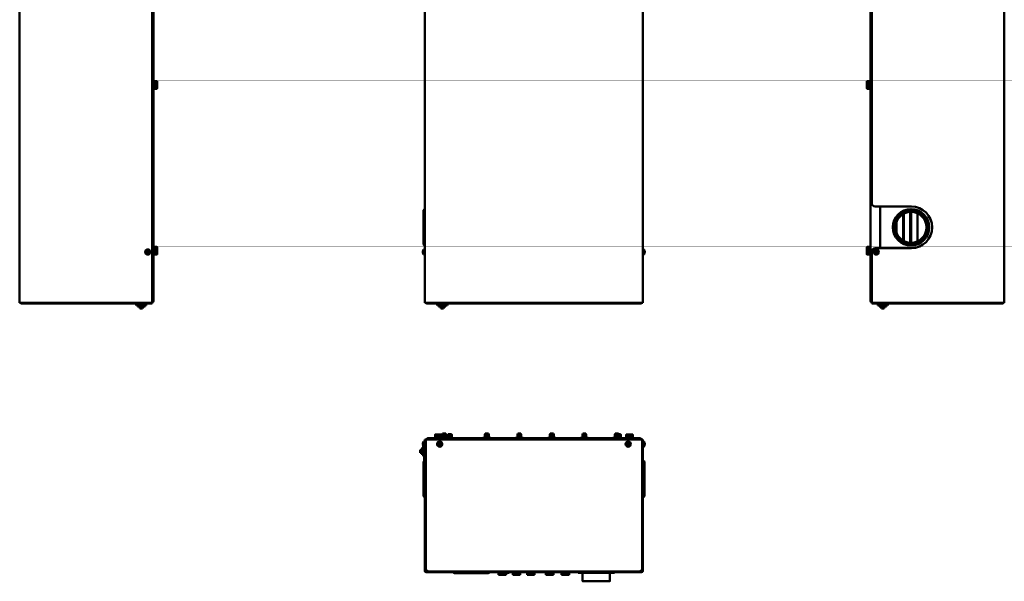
# Model space of a CAD drawing. Header units: millimetres. Extents: x 696 to 2238, y 227 to 1954.
# Tile 1 of 8: x 710 to 2224, y 227 to 1091. Entities that reach past the tile are written whole.
import ezdxf

# ---------------------------------------------------------------- set-up
doc = ezdxf.new("R2010")
doc.units = ezdxf.units.MM
doc.header["$LTSCALE"] = 7.142857
doc.layers.add('Видимый контур (ГОСТ)', color=7, linetype='Continuous', lineweight=50)

msp = doc.modelspace()

# ---------------------------------------------------------------- linework, layer by layer
at = {"layer": 'Видимый контур (ГОСТ)'}
for p, q in [((709.6, 655.3), (709.6, 1473.3)), ((915.6, 1470.3), (915.6, 658.3)), ((1333, 655.3), (1333, 1473.3)), ((1668, 1473.3), (1668, 655.3)), ((2224.2, 1473.3), (2224.2, 655.3)), ((2018.2, 658.3), (2018.2, 1335.3)), ((2020.2, 808.8), (2020.2, 1280.9)), ((913.6, 1187.8), (913.6, 655.3)), ((915.6, 996.3), (917.2, 996.3)), ((917.2, 996.3), (917.2, 984.3)), ((917.7, 994.7), (917.2, 994.7)), ((917.7, 986), (917.2, 986)), ((917.7, 996.1), (920.8, 996.1)), ((917.7, 993.1), (917.7, 996.1)), ((917.7, 993.1), (920.8, 993.1)), ((917.7, 987.3), (917.7, 993.1)), ((917.7, 987.3), (920.8, 987.3)), ((917.7, 984.5), (917.7, 987.3)), ((917.7, 984.5), (920.8, 984.5)), ((921.2, 995.3), (920.8, 996)), ((921.2, 985.3), (920.8, 984.6)), ((921.2, 994.6), (921.2, 995.3)), ((921.2, 990.2), (921.2, 994.6)), ((921.2, 985.9), (921.2, 990.2)), ((921.2, 985.3), (921.2, 985.9)), ((2012.6, 995.3), (2013, 996)), ((2012.6, 995.3), (2012.6, 994.7)), ((2012.6, 994.7), (2012.6, 990.4)), ((2012.6, 990.4), (2012.6, 986.1)), ((2012.6, 986.1), (2012.6, 985.3)), ((2012.6, 985.3), (2013, 984.6)), ((2016.1, 996.1), (2013.1, 996.1)), ((2016.1, 993.3), (2013.1, 993.3)), ((2016.1, 987.6), (2013.1, 987.6)), ((2016.1, 984.5), (2013.1, 984.5)), ((2016.1, 996.1), (2016.1, 993.3)), ((2016.1, 994.7), (2016.6, 994.7)), ((2016.1, 993.3), (2016.1, 987.6)), ((2016.1, 987.6), (2016.1, 984.5)), ((2016.1, 986), (2016.6, 986)), ((2016.6, 984.3), (2016.6, 996.3)), ((2018.2, 996.3), (2016.6, 996.3)), ((915.6, 984.3), (917.2, 984.3)), ((2018.2, 984.3), (2016.6, 984.3)), ((2025.7, 803.3), (2081.2, 803.3)), ((2033.2, 803.3), (2033.2, 739.3)), ((1330.7, 797.8), (1332.2, 799.3)), ((1330.7, 744.8), (1330.7, 797.8)), ((1332.2, 799.3), (1332.2, 743.3)), ((1332.2, 799.3), (1333, 799.3)), ((2068.4, 791.8), (2068.4, 750.9)), ((2069.3, 792.3), (2069.3, 750.3)), ((2069.6, 792.5), (2069.6, 750.1)), ((2079.6, 795.2), (2079.6, 747.4)), ((2080.6, 795.2), (2080.6, 747.4)), ((2080.7, 795.2), (2080.7, 747.4)), ((2090.7, 793), (2090.7, 749.6)), ((2058.2, 779.3), (2058.2, 763.3)), ((2058.4, 779.8), (2058.4, 762.9)), ((1330.7, 744.8), (1332.2, 743.3)), ((1332.2, 743.3), (1333, 743.3)), ((904.5, 733.8), (905.4, 733.9)), ((905.6, 733.6), (904.7, 733.5)), ((905.6, 732.5), (904.7, 732.4)), ((904.8, 732.7), (905.7, 732.8)), ((905.4, 733.9), (905.8, 734.4)), ((906.1, 734.3), (905.6, 733.6)), ((905.6, 733.6), (905.6, 733.6)), ((906.1, 732.1), (905.6, 732.5)), ((905.8, 734.4), (905.7, 735.3)), ((905.7, 733.7), (905.8, 732.7)), ((905.7, 732.8), (905.7, 732.8)), ((905.7, 732.8), (906.4, 732.2)), ((906, 735.2), (906.1, 734.3)), ((907, 734.3), (906, 734.2)), ((906.1, 734.3), (906.1, 734.3)), ((906.2, 731.2), (906.1, 732.1)), ((906.3, 732.3), (907.3, 732.5)), ((906.4, 732.2), (906.5, 731.3)), ((906.4, 732.2), (906.4, 732.2)), ((906.9, 734.4), (906.8, 735.3)), ((907.6, 733.8), (906.9, 734.4)), ((906.9, 734.4), (906.9, 734.4)), ((907.1, 735.5), (907.2, 734.6)), ((907.3, 731.4), (907.1, 732.3)), ((907.2, 732.3), (907.1, 732.3)), ((907.2, 734.6), (907.7, 734.1)), ((907.2, 732.3), (907.7, 733.1)), ((907.6, 732.9), (907.5, 733.9)), ((907.9, 732.8), (907.5, 732.2)), ((907.5, 732.2), (907.6, 731.3)), ((908.5, 733.9), (907.6, 733.8)), ((907.6, 733.8), (907.6, 733.8)), ((907.7, 734.1), (908.6, 734.3)), ((907.7, 733.1), (908.6, 733.2)), ((907.7, 733.1), (907.7, 733.1)), ((908.8, 732.9), (907.9, 732.8)), ((915.6, 741.3), (917.2, 741.3)), ((915.6, 729.3), (917.2, 729.3)), ((917.2, 741.3), (917.2, 729.3)), ((917.7, 739.7), (917.2, 739.7)), ((917.7, 731), (917.2, 731)), ((917.7, 741.1), (920.8, 741.1)), ((917.7, 738.1), (917.7, 741.1)), ((917.7, 738.1), (920.8, 738.1)), ((917.7, 732.3), (917.7, 738.1)), ((917.7, 732.3), (920.8, 732.3)), ((917.7, 729.5), (917.7, 732.3)), ((917.7, 729.5), (920.8, 729.5)), ((921.2, 740.3), (920.8, 741)), ((921.2, 730.3), (920.8, 729.6)), ((921.2, 739.6), (921.2, 740.3)), ((921.2, 735.2), (921.2, 739.6)), ((921.2, 730.9), (921.2, 735.2)), ((921.2, 730.3), (921.2, 730.9)), ((1331, 737.1), (1333, 737.3)), ((1331, 729.5), (1331, 737.1)), ((1331, 729.5), (1333, 729.3)), ((1670, 737.1), (1668, 737.3)), ((1670, 729.5), (1668, 729.3)), ((1670, 737.1), (1670, 729.5)), ((2012.6, 740.3), (2013, 741)), ((2012.6, 740.3), (2012.6, 739.7)), ((2012.6, 739.7), (2012.6, 735.4)), ((2012.6, 735.4), (2012.6, 731.1)), ((2012.6, 731.1), (2012.6, 730.3)), ((2012.6, 730.3), (2013, 729.6)), ((2016.1, 741.1), (2013.1, 741.1)), ((2016.1, 738.3), (2013.1, 738.3)), ((2016.1, 732.6), (2013.1, 732.6)), ((2016.1, 729.5), (2013.1, 729.5)), ((2016.1, 741.1), (2016.1, 738.3)), ((2016.1, 739.7), (2016.6, 739.7)), ((2016.1, 738.3), (2016.1, 732.6)), ((2016.1, 732.6), (2016.1, 729.5)), ((2016.1, 731), (2016.6, 731)), ((2016.6, 729.3), (2016.6, 741.3)), ((2018.2, 741.3), (2016.6, 741.3)), ((2018.2, 729.3), (2016.6, 729.3)), ((2020.2, 655.3), (2020.2, 733.8)), ((2025.1, 733.8), (2026, 733.9)), ((2026.1, 733.6), (2025.2, 733.5)), ((2026.1, 732.5), (2025.2, 732.4)), ((2025.3, 732.7), (2026.2, 732.8)), ((2081.2, 739.3), (2025.7, 739.3)), ((2026, 733.9), (2026.4, 734.4)), ((2026.7, 734.3), (2026.1, 733.6)), ((2026.1, 733.6), (2026.1, 733.6)), ((2026.7, 732.1), (2026.1, 732.5)), ((2026.2, 733.7), (2026.4, 732.7)), ((2026.2, 732.8), (2026.2, 732.8)), ((2026.2, 732.8), (2027, 732.2)), ((2026.4, 734.4), (2026.3, 735.3)), ((2026.6, 735.2), (2026.7, 734.3)), ((2027.6, 734.3), (2026.6, 734.2)), ((2026.7, 734.3), (2026.7, 734.3)), ((2026.8, 731.2), (2026.7, 732.1)), ((2026.8, 732.3), (2027.8, 732.5)), ((2027, 732.2), (2027.1, 731.3)), ((2027, 732.2), (2027, 732.2)), ((2027.5, 734.4), (2027.4, 735.3)), ((2028.2, 733.8), (2027.5, 734.4)), ((2027.5, 734.4), (2027.5, 734.4)), ((2027.6, 735.5), (2027.8, 734.6)), ((2027.7, 732.3), (2028.3, 733.1)), ((2027.8, 731.4), (2027.7, 732.3)), ((2027.7, 732.3), (2027.7, 732.3)), ((2027.8, 734.6), (2028.3, 734.1)), ((2028.4, 732.8), (2028, 732.2)), ((2028, 732.2), (2028.1, 731.3)), ((2028.2, 732.9), (2028.1, 733.9)), ((2029.1, 733.9), (2028.2, 733.8)), ((2028.2, 733.8), (2028.2, 733.8)), ((2028.3, 734.1), (2029.2, 734.3)), ((2028.3, 733.1), (2029.2, 733.2)), ((2028.3, 733.1), (2028.3, 733.1)), ((2029.4, 732.9), (2028.4, 732.8)), ((709.6, 655.3), (711.6, 655.3)), ((913.6, 655.3), (711.6, 655.3)), ((712.6, 655.3), (712.6, 654.3)), ((913.6, 654.3), (712.6, 654.3)), ((887.4, 654.3), (887.4, 652.7)), ((887.4, 652.7), (905.9, 652.7)), ((889.3, 652.7), (889.3, 651.1)), ((904, 652.7), (904, 651.1)), ((905.9, 654.3), (905.9, 652.7)), ((913.6, 658.3), (915.6, 658.3)), ((913.6, 654.3), (913.6, 655.3)), ((1333, 655.3), (1335, 655.3)), ((1666, 655.3), (1335, 655.3)), ((1336, 655.3), (1336, 654.3)), ((1665, 654.3), (1336, 654.3)), ((1350.4, 654.3), (1350.4, 652.7)), ((1350.4, 652.7), (1369, 652.7)), ((1352.3, 652.7), (1352.3, 651.1)), ((1367.1, 652.7), (1367.1, 651.1)), ((1369, 654.3), (1369, 652.7)), ((1665, 654.3), (1665, 655.3)), ((1666, 655.3), (1668, 655.3)), ((2018.2, 658.3), (2020.2, 658.3)), ((2222.2, 655.3), (2020.2, 655.3)), ((2020.2, 655.3), (2020.2, 654.3)), ((2221.2, 654.3), (2020.2, 654.3)), ((2027.9, 654.3), (2027.9, 652.7)), ((2027.9, 652.7), (2046.5, 652.7)), ((2029.8, 652.7), (2029.8, 651.1)), ((2044.6, 652.7), (2044.6, 651.1)), ((2046.5, 654.3), (2046.5, 652.7)), ((2221.2, 654.3), (2221.2, 655.3)), ((2222.2, 655.3), (2224.2, 655.3)), ((889.3, 651.1), (904, 651.1)), ((890.9, 651.1), (890.9, 649.5)), ((890.9, 649.5), (902.4, 649.5)), ((892.7, 649.5), (892.7, 647.9)), ((892.7, 647.9), (900.6, 647.9)), ((894.5, 647.9), (894.5, 646.3)), ((894.5, 646.3), (898.8, 646.3)), ((898.8, 647.9), (898.8, 646.3)), ((900.6, 649.5), (900.6, 647.9)), ((902.4, 651.1), (902.4, 649.5)), ((1352.3, 651.1), (1367.1, 651.1)), ((1354, 651.1), (1354, 649.5)), ((1354, 649.5), (1365.4, 649.5)), ((1355.8, 649.5), (1355.8, 647.9)), ((1355.8, 647.9), (1363.6, 647.9)), ((1357.5, 647.9), (1357.5, 646.3)), ((1357.5, 646.3), (1361.8, 646.3)), ((1361.8, 647.9), (1361.8, 646.3)), ((1363.6, 649.5), (1363.6, 647.9)), ((1365.4, 651.1), (1365.4, 649.5)), ((2029.8, 651.1), (2044.6, 651.1)), ((2031.5, 651.1), (2031.5, 649.5)), ((2031.5, 649.5), (2042.9, 649.5)), ((2033.3, 649.5), (2033.3, 647.9)), ((2033.3, 647.9), (2041.1, 647.9)), ((2035.1, 647.9), (2035.1, 646.3)), ((2035.1, 646.3), (2039.4, 646.3)), ((2039.4, 647.9), (2039.4, 646.3)), ((2041.1, 649.5), (2041.1, 647.9)), ((2042.9, 651.1), (2042.9, 649.5)), ((1360.2, 454.4), (1359.7, 452.4)), ((1360.2, 454.4), (1365.1, 454.4)), ((1365.1, 454.4), (1365.6, 452.4)), ((1425.7, 454.4), (1425.2, 452.4)), ((1425.7, 454.4), (1430.6, 454.4)), ((1430.6, 454.4), (1431.1, 452.4)), ((1475.7, 454.4), (1475.2, 452.4)), ((1475.7, 454.4), (1480.6, 454.4)), ((1480.6, 454.4), (1481.1, 452.4)), ((1525.7, 454.4), (1525.2, 452.4)), ((1525.7, 454.4), (1530.6, 454.4)), ((1530.6, 454.4), (1531.1, 452.4)), ((1575.7, 454.4), (1575.2, 452.4)), ((1575.7, 454.4), (1580.6, 454.4)), ((1580.6, 454.4), (1581.1, 452.4)), ((1625.7, 454.4), (1625.2, 452.4)), ((1625.7, 454.4), (1630.6, 454.4)), ((1630.6, 454.4), (1630.9, 453.4)), ((1331, 441.7), (1333, 441.9)), ((1331, 434.3), (1331, 441.7)), ((1334, 444.9), (1333, 444.9)), ((1333, 444.9), (1333, 242.9)), ((1334, 444.9), (1334, 242.9)), ((1334.2, 444.9), (1334, 444.9)), ((1334.2, 440.9), (1334, 440.9)), ((1334.2, 243.9), (1334.2, 444.9)), ((1336.2, 444.9), (1334.2, 444.9)), ((1665.2, 444.9), (1336.2, 444.9)), ((1337.7, 446.9), (1337.7, 444.9)), ((1337.7, 446.9), (1663.7, 446.9)), ((1347.7, 448.5), (1358.2, 448.5)), ((1347.7, 446.9), (1347.7, 448.5)), ((1348.6, 449), (1348.6, 452.1)), ((1348.8, 449), (1348.6, 449)), ((1351.3, 452.5), (1348.7, 452.5)), ((1348.7, 452.5), (1348.7, 452.5)), ((1348.7, 452.5), (1348.7, 452.5)), ((1348.8, 449), (1348.8, 452.1)), ((1353.8, 449), (1348.8, 449)), ((1349.3, 449), (1349.3, 448.5)), ((1356.3, 452.5), (1351.3, 452.5)), ((1353.8, 449), (1353.8, 452.1)), ((1358.8, 449), (1353.8, 449)), ((1354.9, 439), (1354.8, 439.9)), ((1355.1, 439.8), (1355.2, 438.9)), ((1355.9, 439), (1355.8, 439.9)), ((1356.1, 440), (1356.2, 439.1)), ((1358.7, 452.5), (1356.3, 452.5)), ((1358, 449), (1358, 448.5)), ((1367.2, 448.9), (1358.2, 448.9)), ((1358.2, 448.9), (1358.2, 446.9)), ((1358.7, 452.5), (1358.7, 452.5)), ((1358.8, 449), (1358.8, 452.1)), ((1365.6, 452.4), (1359.7, 452.4)), ((1359.7, 452.4), (1359.7, 448.9)), ((1365.6, 452.4), (1365.6, 448.9)), ((1367.2, 448.9), (1367.2, 446.9)), ((1368.7, 453.4), (1368.2, 452.4)), ((1374.2, 452.4), (1368.2, 452.4)), ((1368.2, 452.4), (1368.2, 449.4)), ((1368.2, 449.4), (1369.7, 449.4)), ((1368.2, 449.4), (1368.2, 446.9)), ((1368.7, 453.4), (1373.7, 453.4)), ((1369.7, 449.4), (1371.2, 449.4)), ((1371.2, 449.4), (1372.7, 449.4)), ((1371.2, 449.4), (1371.2, 446.9)), ((1372.7, 449.4), (1374.2, 449.4)), ((1373.7, 453.4), (1374.2, 452.4)), ((1374.2, 452.4), (1374.2, 449.4)), ((1374.2, 449.4), (1374.2, 446.9)), ((1432.7, 448.9), (1423.7, 448.9)), ((1423.7, 448.9), (1423.7, 446.9)), ((1431.1, 452.4), (1425.2, 452.4)), ((1425.2, 452.4), (1425.2, 448.9)), ((1431.1, 452.4), (1431.1, 448.9)), ((1432.7, 448.9), (1432.7, 446.9)), ((1482.7, 448.9), (1473.7, 448.9)), ((1473.7, 448.9), (1473.7, 446.9)), ((1481.1, 452.4), (1475.2, 452.4)), ((1475.2, 452.4), (1475.2, 448.9)), ((1481.1, 452.4), (1481.1, 448.9)), ((1482.7, 448.9), (1482.7, 446.9)), ((1532.7, 448.9), (1523.7, 448.9)), ((1523.7, 448.9), (1523.7, 446.9)), ((1531.1, 452.4), (1525.2, 452.4)), ((1525.2, 452.4), (1525.2, 448.9)), ((1531.1, 452.4), (1531.1, 448.9)), ((1532.7, 448.9), (1532.7, 446.9)), ((1582.7, 448.9), (1573.7, 448.9)), ((1573.7, 448.9), (1573.7, 446.9)), ((1581.1, 452.4), (1575.2, 452.4)), ((1575.2, 452.4), (1575.2, 448.9)), ((1581.1, 452.4), (1581.1, 448.9)), ((1582.7, 448.9), (1582.7, 446.9)), ((1628.2, 448.9), (1623.7, 448.9)), ((1623.7, 448.9), (1623.7, 446.9)), ((1628.2, 452.4), (1625.2, 452.4)), ((1625.2, 452.4), (1625.2, 448.9)), ((1628.7, 453.4), (1628.2, 452.4)), ((1634.2, 452.4), (1628.2, 452.4)), ((1628.2, 452.4), (1628.2, 449.4)), ((1628.2, 449.4), (1629.7, 449.4)), ((1628.2, 449.4), (1628.2, 446.9)), ((1628.7, 453.4), (1633.7, 453.4)), ((1629.7, 449.4), (1631.2, 449.4)), ((1631.2, 449.4), (1632.7, 449.4)), ((1631.2, 449.4), (1631.2, 446.9)), ((1632.7, 449.4), (1634.2, 449.4)), ((1633.7, 453.4), (1634.2, 452.4)), ((1634.2, 452.4), (1634.2, 449.4)), ((1634.2, 449.4), (1634.2, 446.9)), ((1641.7, 448.5), (1653.7, 448.5)), ((1641.7, 446.9), (1641.7, 448.5)), ((1642.6, 449), (1642.6, 452.1)), ((1642.8, 449), (1642.6, 449)), ((1645.3, 452.5), (1642.7, 452.5)), ((1642.7, 452.5), (1642.7, 452.5)), ((1642.7, 452.5), (1642.7, 452.5)), ((1642.8, 449), (1642.8, 452.1)), ((1647.8, 449), (1642.8, 449)), ((1643.3, 449), (1643.3, 448.5)), ((1644.9, 439), (1644.8, 439.9)), ((1645.1, 439.8), (1645.2, 438.9)), ((1650.3, 452.5), (1645.3, 452.5)), ((1645.9, 439), (1645.8, 439.9)), ((1646.1, 440), (1646.2, 439.1)), ((1647.8, 449), (1647.8, 452.1)), ((1652.8, 449), (1647.8, 449)), ((1652.7, 452.5), (1650.3, 452.5)), ((1652, 449), (1652, 448.5)), ((1652.7, 452.5), (1652.7, 452.5)), ((1652.8, 449), (1652.8, 452.1)), ((1653.7, 446.9), (1653.7, 448.5)), ((1663.7, 444.9), (1663.7, 446.9)), ((1667, 444.9), (1665.2, 444.9)), ((1667, 444.9), (1668, 444.9)), ((1667, 444.9), (1667, 242.9)), ((1668, 242.9), (1668, 444.9)), ((1670, 441.7), (1668, 441.9)), ((1670, 441.7), (1670, 434.1)), ((1325.7, 429.1), (1325.7, 424.7)), ((1327.3, 429.1), (1325.7, 429.1)), ((1327.3, 424.7), (1325.7, 424.7)), ((1327.3, 430.8), (1327.3, 423)), ((1328.9, 430.8), (1327.3, 430.8)), ((1328.9, 432.6), (1328.9, 421.2)), ((1330.5, 432.6), (1328.9, 432.6)), ((1330.5, 434.3), (1330.5, 419.5)), ((1332.1, 434.3), (1330.5, 434.3)), ((1331.7, 431.4), (1331.7, 357.4)), ((1332.1, 436.2), (1332.1, 432.2)), ((1333, 436.2), (1332.1, 436.2)), ((1333, 432.4), (1332.7, 432.4)), ((1334.2, 432.4), (1334, 432.4)), ((1353.5, 438.3), (1354.4, 438.4)), ((1354.6, 438.2), (1353.7, 438)), ((1354.6, 437.1), (1353.7, 437)), ((1353.8, 437.3), (1354.7, 437.4)), ((1354.4, 438.4), (1354.9, 439)), ((1355.2, 438.9), (1354.6, 438.2)), ((1354.6, 438.2), (1354.6, 438.2)), ((1355.1, 436.7), (1354.6, 437.1)), ((1354.7, 438.3), (1354.8, 437.3)), ((1354.7, 437.4), (1354.7, 437.4)), ((1354.7, 437.4), (1355.4, 436.8)), ((1356.1, 438.9), (1355.1, 438.8)), ((1355.2, 435.8), (1355.1, 436.7)), ((1355.2, 438.9), (1355.2, 438.9)), ((1355.3, 436.9), (1356.3, 437)), ((1355.4, 436.8), (1355.5, 435.9)), ((1355.4, 436.8), (1355.4, 436.8)), ((1356.7, 438.4), (1355.9, 439)), ((1355.9, 439), (1355.9, 439)), ((1356.2, 439.1), (1356.8, 438.7)), ((1356.2, 436.9), (1356.8, 437.6)), ((1356.3, 436), (1356.2, 436.9)), ((1356.2, 436.9), (1356.2, 436.9)), ((1356.7, 437.5), (1356.5, 438.5)), ((1356.9, 437.4), (1356.5, 436.8)), ((1356.5, 436.8), (1356.6, 435.9)), ((1357.6, 438.5), (1356.7, 438.4)), ((1356.7, 438.4), (1356.7, 438.4)), ((1356.8, 438.7), (1357.7, 438.8)), ((1356.8, 437.6), (1357.7, 437.7)), ((1356.8, 437.6), (1356.8, 437.6)), ((1357.8, 437.5), (1356.9, 437.4)), ((1643.5, 438.3), (1644.4, 438.4)), ((1644.6, 438.2), (1643.7, 438)), ((1644.6, 437.1), (1643.7, 437)), ((1643.8, 437.3), (1644.7, 437.4)), ((1644.4, 438.4), (1644.9, 439)), ((1645.2, 438.9), (1644.6, 438.2)), ((1644.6, 438.2), (1644.6, 438.2)), ((1645.1, 436.7), (1644.6, 437.1)), ((1644.7, 438.3), (1644.8, 437.3)), ((1644.7, 437.4), (1644.7, 437.4)), ((1644.7, 437.4), (1645.4, 436.8)), ((1646.1, 438.9), (1645.1, 438.8)), ((1645.2, 435.8), (1645.1, 436.7)), ((1645.2, 438.9), (1645.2, 438.9)), ((1645.3, 436.9), (1646.3, 437)), ((1645.4, 436.8), (1645.5, 435.9)), ((1645.4, 436.8), (1645.4, 436.8)), ((1646.7, 438.4), (1645.9, 439)), ((1645.9, 439), (1645.9, 439)), ((1646.2, 439.1), (1646.8, 438.7)), ((1646.2, 436.9), (1646.8, 437.6)), ((1646.3, 436), (1646.2, 436.9)), ((1646.2, 436.9), (1646.2, 436.9)), ((1646.7, 437.5), (1646.5, 438.5)), ((1646.9, 437.4), (1646.5, 436.8)), ((1646.5, 436.8), (1646.6, 435.9)), ((1647.6, 438.5), (1646.7, 438.4)), ((1646.7, 438.4), (1646.7, 438.4)), ((1646.8, 438.7), (1647.7, 438.8)), ((1646.8, 437.6), (1647.7, 437.7)), ((1646.8, 437.6), (1646.8, 437.6)), ((1647.8, 437.5), (1646.9, 437.4)), ((1670, 434.1), (1668, 433.9)), ((1328.9, 423), (1327.3, 423)), ((1330.5, 421.2), (1328.9, 421.2)), ((1331.7, 419.5), (1330.5, 419.5)), ((1330.7, 410.9), (1331.7, 411.9)), ((1330.7, 357.9), (1330.7, 410.9)), ((1669.2, 412.4), (1668, 412.4)), ((1669.2, 356.4), (1669.2, 412.4)), ((1670.7, 410.9), (1669.2, 412.4)), ((1670.7, 410.9), (1670.7, 357.9)), ((1330.7, 357.9), (1332.2, 356.4)), ((1331.7, 357.4), (1333, 356)), ((1332.2, 356.9), (1332.2, 356.4)), ((1332.2, 356.4), (1332.6, 356.4)), ((1334, 354.9), (1334.2, 354.6)), ((1669.2, 356.4), (1668, 356.4)), ((1670.7, 357.9), (1669.2, 356.4)), ((1332.7, 291.3), (1333, 291.4)), ((1332.7, 286.4), (1332.7, 291.3)), ((1334, 291.7), (1334.2, 291.7)), ((1332.7, 286.4), (1333, 286.4)), ((1334, 286.1), (1334.2, 286.1)), ((1334.2, 243.6), (1334, 243.6)), ((1334.2, 243.9), (1336.2, 243.9)), ((1334.2, 243.9), (1334.2, 243.6)), ((1335.2, 243.6), (1334.2, 243.6)), ((1335.2, 243.9), (1335.2, 243.6)), ((1335.7, 242.9), (1335.9, 242.9)), ((1335.7, 242.9), (1335.7, 241.9)), ((1336.2, 242.9), (1335.9, 242.9)), ((1335.9, 242.9), (1335.9, 241.9)), ((1336, 243.9), (1336, 242.9)), ((1336.2, 243.9), (1336.2, 241.9)), ((1665.2, 241.9), (1665.2, 243.9)), ((1665.2, 243.9), (1667, 243.9)), ((1665.2, 242.9), (1665.5, 242.9)), ((1665.5, 242.9), (1665.5, 241.9)), ((1666, 243.6), (1666, 243.9)), ((1666, 243.6), (1666.2, 243.6)), ((1666.2, 243.9), (1666.2, 243.6)), ((1666.2, 243.6), (1667, 243.6)), ((1666, 241.9), (1335, 241.9)), ((1335, 240.9), (1666, 240.9)), ((1430.5, 239.4), (1378.5, 239.4)), ((1445, 240.9), (1445, 240.4)), ((1445, 240.4), (1459, 240.4)), ((1446.2, 240.4), (1446.2, 236.9)), ((1446.2, 236.9), (1457.7, 236.9)), ((1457.7, 240.4), (1457.7, 236.9)), ((1457.7, 239.8), (1462.5, 239.8)), ((1459, 240.9), (1459, 240.4)), ((1462.5, 240.9), (1462.5, 239.8)), ((1467, 240.9), (1467, 240.4)), ((1467, 240.4), (1481, 240.4)), ((1468.2, 240.4), (1468.2, 236.9)), ((1468.2, 236.9), (1479.7, 236.9)), ((1479.7, 240.4), (1479.7, 236.9)), ((1481, 240.9), (1481, 240.4)), ((1489, 240.9), (1489, 240.4)), ((1489, 240.4), (1503, 240.4)), ((1490.2, 240.4), (1490.2, 236.9)), ((1490.2, 236.9), (1501.7, 236.9)), ((1501.7, 240.4), (1501.7, 236.9)), ((1503, 240.9), (1503, 240.4)), ((1517.5, 240.9), (1517.5, 239.8)), ((1517.5, 239.8), (1519.2, 239.8)), ((1518, 240.9), (1518, 240.4)), ((1518, 240.4), (1532, 240.4)), ((1519.2, 240.4), (1519.2, 236.9)), ((1519.2, 236.9), (1530.7, 236.9)), ((1530.7, 240.4), (1530.7, 236.9)), ((1532, 240.9), (1532, 240.4)), ((1542, 240.9), (1542, 240.4)), ((1542, 240.4), (1556, 240.4)), ((1542.5, 240.4), (1542.5, 239.8)), ((1542.5, 239.8), (1543.2, 239.8)), ((1543.2, 240.4), (1543.2, 236.9)), ((1543.2, 236.9), (1554.7, 236.9)), ((1554.7, 240.4), (1554.7, 236.9)), ((1556, 240.9), (1556, 240.4)), ((1568.5, 240.9), (1568.5, 239.9)), ((1568.5, 239.9), (1624.5, 239.9)), ((1575.5, 239.9), (1575.5, 226.9)), ((1617.5, 239.9), (1617.5, 226.9)), ((1624.5, 240.9), (1624.5, 239.9)), ((1575.5, 226.9), (1617.5, 226.9))]:
    msp.add_line(p, q, dxfattribs=at)
for centre, radius in [((2080.7, 771.3), 28), ((2080.7, 771.3), 26.5), ((2080.7, 771.3), 25.4), ((2080.7, 771.3), 23.9), ((906.6, 733.3), 4), ((906.6, 733.3), 3.83), ((2027.2, 733.3), 4), ((2027.2, 733.3), 3.83), ((1355.7, 437.9), 4), ((1355.7, 437.9), 3.83), ((1645.7, 437.9), 4), ((1645.7, 437.9), 3.83)]:
    msp.add_circle(centre, radius, dxfattribs=at)
for centre, radius, start, end in [((2025.7, 808.8), 5.5, 180, 270), ((2081.2, 771.3), 32, 270, 90), ((1336.2, 733.3), 6.48, 143.8057, 160.9789), ((1336.2, 733.3), 6.48, 199.0211, 216.1943), ((1664.7, 733.3), 6.48, 19.0211, 36.1943), ((1664.7, 733.3), 6.48, 323.8057, 340.9789), ((2025.7, 733.8), 5.5, 90, 180), ((712.6, 656.3), 2, 210, 270), ((913.6, 658.3), 2, 270, 0), ((913.6, 658.3), 1, 270, 0), ((1336, 656.3), 2, 210, 270), ((1665, 656.3), 2, 270, 330), ((2020.2, 658.3), 2, 180, 270), ((2020.2, 658.3), 1, 180, 270), ((2221.2, 656.3), 2, 270, 330), ((1336.2, 437.9), 6.48, 143.8057, 160.9789), ((1337.7, 444.9), 2, 90, 180), ((1337.7, 444.9), 1, 90, 180), ((1663.7, 444.9), 2, 0, 90), ((1663.7, 444.9), 1, 0, 90), ((1664.7, 437.9), 6.48, 19.0211, 36.1943), ((1336.2, 437.9), 6.48, 199.0211, 213.8831), ((1332.7, 431.4), 1, 90, 180), ((1334.7, 429.4), 2, 150.0519, 209.9481), ((1334.7, 429.4), 2, 104.8195, 111.4986), ((1334.7, 429.4), 2, 248.5014, 255.1805), ((1664.7, 437.9), 6.48, 323.8057, 340.9789), ((1334.7, 381.4), 2, 150.0519, 209.9481), ((1334.7, 381.4), 2, 104.8195, 111.4986), ((1334.7, 381.4), 2, 248.5014, 255.1805), ((1334.7, 364.4), 2, 150.0519, 209.9481), ((1334.7, 364.4), 2, 104.8195, 111.4986), ((1334.7, 364.4), 2, 248.5014, 255.1805), ((1335, 242.9), 2, 180, 270), ((1335, 242.9), 1, 180, 270), ((1666, 242.9), 2, 270, 0), ((1666, 242.9), 1, 270, 0), ((1378.5, 241.4), 2, 194.4775, 270), ((1430.5, 241.4), 2, 270, 345.5225), ((1575.5, 226.9), 0.00002, 180, 261.3085), ((1617.5, 226.9), 0.00002, 278.6915, 0)]:
    msp.add_arc(centre, radius, start, end, dxfattribs=at)
for centre, major_axis, ratio, start_param, end_param in [((907.7, 733.4), (0.76, -6.31), 0.499722, 4.603833, 4.820944), ((906.8, 732.2), (-6.31, -0.76), 0.499722, 4.603833, 4.820944), ((906.5, 734.4), (6.31, 0.76), 0.499722, 4.603833, 4.820944), ((905.6, 733.2), (-0.76, 6.31), 0.499722, 4.603833, 4.820944), ((1336.2, 734.3), (-6.34, 0), 0.617626, 6.230463, 6.335907), ((1336.2, 734.1), (-6.34, 0), 0.786472, 6.258384, 6.335907), ((1336.2, 732.5), (-6.34, 0), 0.786472, 6.230463, 6.335907), ((1336.2, 732.3), (-6.34, 0), 0.617626, 6.258384, 6.335907), ((1336.2, 733.4), (-6.44, 0), 0.992847, 5.954379, 6.101858), ((1336.2, 734), (-6.44, 0), 0.119392, 5.954379, 6.101858), ((1336.2, 732.6), (-6.44, 0), 0.119392, 5.954379, 6.101858), ((1336.2, 733.4), (-6.44, 0), 0.992847, 0.181327, 0.328807), ((1336.2, 733.2), (-6.44, 0), 0.992847, 0.181327, 0.314183), ((1335.6, 732.2), (-5.5, 3.19), 0.103415, 6.23465, 6.374231), ((1335.6, 733.2), (-1.29, 6.22), 0.85999, 1.226093, 1.443204), ((1335.6, 733.4), (-1.29, -6.22), 0.85999, 4.908876, 4.959255), ((1335.6, 734.4), (-5.5, -3.19), 0.103415, 6.114609, 6.262826), ((1665.4, 732.2), (5.5, 3.19), 0.103415, 6.114609, 6.262826), ((1664.7, 733.2), (6.44, 0), 0.992847, 0.181327, 0.328807), ((1664.7, 734), (6.44, 0), 0.119392, 5.954379, 6.101858), ((1665.4, 733.4), (1.29, -6.22), 0.85999, 1.226093, 1.443204), ((1664.7, 732.6), (6.44, 0), 0.119392, 5.954379, 6.101858), ((1664.7, 733.2), (6.44, 0), 0.992847, 5.954379, 6.101858), ((1665.4, 734.4), (5.5, -3.19), 0.103415, 6.23465, 6.374231), ((1664.7, 733.4), (6.44, 0), 0.992847, 0.181327, 0.314183), ((1665.4, 733.2), (1.29, 6.22), 0.85999, 4.908876, 4.959255), ((1664.7, 734.3), (6.34, 0), 0.617626, 6.258384, 6.335907), ((1664.7, 734.1), (6.34, 0), 0.786472, 6.230463, 6.335907), ((1664.7, 732.5), (6.34, 0), 0.786472, 6.258384, 6.335907), ((1664.7, 732.3), (6.34, 0), 0.617626, 6.230463, 6.335907), ((2028.3, 733.4), (0.76, -6.31), 0.499722, 4.603833, 4.820944), ((2027.3, 732.2), (-6.31, -0.76), 0.499722, 4.603833, 4.820944), ((2027.1, 734.4), (6.31, 0.76), 0.499722, 4.603833, 4.820944), ((2026.1, 733.2), (-0.76, 6.31), 0.499722, 4.603833, 4.820944), ((1336.2, 438), (-6.44, 0), 0.992847, 5.954379, 6.101858), ((1335.6, 436.8), (-5.5, 3.19), 0.103415, 6.23465, 6.374231), ((1355.8, 436.8), (-6.31, -0.76), 0.499722, 4.603833, 4.820944), ((1645.8, 436.8), (-6.31, -0.76), 0.499722, 4.603833, 4.820944), ((1665.4, 436.8), (5.5, 3.19), 0.103415, 6.114609, 6.262826), ((1664.7, 437.8), (6.44, 0), 0.992847, 0.181327, 0.328807), ((1664.7, 438), (6.44, 0), 0.992847, 0.181327, 0.314183), ((1336.2, 438.9), (-6.34, 0), 0.617626, 6.230463, 6.335907), ((1336.2, 438.7), (-6.34, 0), 0.786472, 6.258384, 6.335907), ((1336.2, 437.1), (-6.34, 0), 0.786472, 6.230463, 6.335907), ((1336.2, 436.9), (-6.34, 0), 0.617626, 6.258384, 6.335907), ((1336.2, 438.6), (-6.44, 0), 0.119392, 5.954379, 6.101858), ((1336.2, 437.2), (-6.44, 0), 0.119392, 5.954379, 6.101858), ((1336.2, 438), (-6.44, 0), 0.992847, 0.181327, 0.328807), ((1336.2, 437.8), (-6.44, 0), 0.992847, 0.181327, 0.314183), ((1335.6, 437.8), (-1.29, 6.22), 0.85999, 1.226093, 1.443204), ((1335.6, 438), (-1.29, -6.22), 0.85999, 4.908876, 4.959255), ((1335.6, 439), (-5.5, -3.19), 0.103415, 6.114609, 6.262826), ((1356.8, 438), (0.76, -6.31), 0.499722, 4.603833, 4.820944), ((1355.6, 439), (6.31, 0.76), 0.499722, 4.603833, 4.820944), ((1354.6, 437.8), (-0.76, 6.31), 0.499722, 4.603833, 4.820944), ((1646.8, 438), (0.76, -6.31), 0.499722, 4.603833, 4.820944), ((1645.6, 439), (6.31, 0.76), 0.499722, 4.603833, 4.820944), ((1644.6, 437.8), (-0.76, 6.31), 0.499722, 4.603833, 4.820944), ((1664.7, 438.6), (6.44, 0), 0.119392, 5.954379, 6.101858), ((1665.4, 438), (1.29, -6.22), 0.85999, 1.226093, 1.443204), ((1664.7, 437.2), (6.44, 0), 0.119392, 5.954379, 6.101858), ((1664.7, 437.8), (6.44, 0), 0.992847, 5.954379, 6.101858), ((1665.4, 439), (5.5, -3.19), 0.103415, 6.23465, 6.374231), ((1665.4, 437.8), (1.29, 6.22), 0.85999, 4.908876, 4.959255), ((1664.7, 438.9), (6.34, 0), 0.617626, 6.258384, 6.335907), ((1664.7, 438.7), (6.34, 0), 0.786472, 6.230463, 6.335907), ((1664.7, 437.1), (6.34, 0), 0.786472, 6.258384, 6.335907), ((1664.7, 436.9), (6.34, 0), 0.617626, 6.230463, 6.335907)]:
    msp.add_ellipse(centre, major_axis=major_axis, ratio=ratio, start_param=start_param, end_param=end_param, dxfattribs=at)
for points, weights in [([(921.2, 994.6), (921.2, 995.3), (920.8, 996.1)], [1, 1.0379548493, 1]), ([(920.8, 996.1), (920.8, 996), (920.8, 996)], [1, 1.00200415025, 1.00379664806]), ([(920.8, 993.1), (921.2, 993.9), (921.2, 994.6)], [1, 1.0379548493, 1]), ([(921.2, 990.2), (921.2, 991.5), (920.8, 993.1)], [1, 1.0379548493, 1]), ([(920.8, 987.3), (921.2, 988.9), (921.2, 990.2)], [1, 1.0379548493, 1]), ([(921.2, 985.9), (921.2, 986.6), (920.8, 987.3)], [1, 1.0379548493, 1]), ([(920.8, 984.5), (921.2, 985.3), (921.2, 985.9)], [1, 1.0379548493, 1]), ([(2013.1, 996.1), (2012.6, 995.4), (2012.6, 994.7)], [1, 1.0379548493, 1]), ([(2012.6, 994.7), (2012.6, 994.1), (2013.1, 993.3)], [1, 1.0379548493, 1]), ([(2013.1, 993.3), (2012.6, 991.8), (2012.6, 990.4)], [1, 1.0379548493, 1]), ([(2012.6, 990.4), (2012.6, 989.1), (2013.1, 987.6)], [1, 1.0379548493, 1]), ([(2013.1, 987.6), (2012.6, 986.8), (2012.6, 986.1)], [1, 1.0379548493, 1]), ([(2012.6, 986.1), (2012.6, 985.4), (2013.1, 984.5)], [1, 1.0379548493, 1]), ([(2013.1, 984.5), (2013, 984.6), (2013, 984.6)], [1, 1.00200415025, 1.00379664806]), ([(904.7, 733.5), (904.6, 733.6), (904.5, 733.8)], [1, 1.00025945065, 1]), ([(904.7, 732.4), (904.7, 732.5), (904.8, 732.7)], [1, 1.00025945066, 1]), ([(905.7, 735.3), (905.9, 735.2), (906, 735.2)], [1, 1.00025945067, 1]), ([(906.5, 731.3), (906.4, 731.3), (906.2, 731.2)], [1, 1.00025945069, 1]), ([(906.8, 735.3), (906.9, 735.4), (907.1, 735.5)], [1, 1.00025945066, 1]), ([(907.6, 731.3), (907.4, 731.4), (907.3, 731.4)], [1, 1.00025945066, 1]), ([(908.6, 734.3), (908.6, 734.1), (908.5, 733.9)], [1, 1.00025945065, 1]), ([(908.6, 733.2), (908.7, 733), (908.8, 732.9)], [1, 1.00025945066, 1]), ([(921.2, 739.6), (921.2, 740.3), (920.8, 741.1)], [1, 1.0379548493, 1]), ([(920.8, 741.1), (920.8, 741), (920.8, 741)], [1, 1.00200415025, 1.00379664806]), ([(920.8, 738.1), (921.2, 738.9), (921.2, 739.6)], [1, 1.0379548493, 1]), ([(921.2, 735.2), (921.2, 736.5), (920.8, 738.1)], [1, 1.0379548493, 1]), ([(920.8, 732.3), (921.2, 733.9), (921.2, 735.2)], [1, 1.0379548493, 1]), ([(921.2, 730.9), (921.2, 731.6), (920.8, 732.3)], [1, 1.0379548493, 1]), ([(920.8, 729.5), (921.2, 730.3), (921.2, 730.9)], [1, 1.0379548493, 1]), ([(2013.1, 741.1), (2012.6, 740.4), (2012.6, 739.7)], [1, 1.0379548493, 1]), ([(2012.6, 739.7), (2012.6, 739.1), (2013.1, 738.3)], [1, 1.0379548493, 1]), ([(2013.1, 738.3), (2012.6, 736.8), (2012.6, 735.4)], [1, 1.0379548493, 1]), ([(2012.6, 735.4), (2012.6, 734.1), (2013.1, 732.6)], [1, 1.0379548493, 1]), ([(2013.1, 732.6), (2012.6, 731.8), (2012.6, 731.1)], [1, 1.0379548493, 1]), ([(2012.6, 731.1), (2012.6, 730.4), (2013.1, 729.5)], [1, 1.0379548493, 1]), ([(2013.1, 729.5), (2013, 729.6), (2013, 729.6)], [1, 1.00200415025, 1.00379664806]), ([(2025.2, 733.5), (2025.2, 733.6), (2025.1, 733.8)], [1, 1.00025945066, 1]), ([(2025.2, 732.4), (2025.3, 732.5), (2025.3, 732.7)], [1, 1.00025945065, 1]), ([(2026.3, 735.3), (2026.4, 735.2), (2026.6, 735.2)], [1, 1.00025945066, 1]), ([(2027.1, 731.3), (2026.9, 731.3), (2026.8, 731.2)], [1, 1.00025945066, 1]), ([(2027.4, 735.3), (2027.5, 735.4), (2027.6, 735.5)], [1, 1.00025945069, 1]), ([(2028.1, 731.3), (2028, 731.4), (2027.8, 731.4)], [1, 1.00025945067, 1]), ([(2029.2, 734.3), (2029.1, 734.1), (2029.1, 733.9)], [1, 1.00025945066, 1]), ([(2029.2, 733.2), (2029.3, 733), (2029.4, 732.9)], [1, 1.00025945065, 1]), ([(1348.7, 452.5), (1348.7, 452.5), (1348.6, 452.1)], [1, 1.0379548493, 1]), ([(1348.8, 452.1), (1348.7, 452.5), (1348.7, 452.5)], [1, 1.0379548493, 1]), ([(1351.3, 452.5), (1350.1, 452.5), (1348.8, 452.1)], [1, 1.0379548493, 1]), ([(1353.8, 452.1), (1352.5, 452.5), (1351.3, 452.5)], [1, 1.0379548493, 1]), ([(1356.3, 452.5), (1355.2, 452.5), (1353.8, 452.1)], [1, 1.0379548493, 1]), ([(1354.8, 439.9), (1354.9, 439.8), (1355.1, 439.8)], [1, 1.00025945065, 1]), ([(1355.8, 439.9), (1356, 440), (1356.1, 440)], [1, 1.00025945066, 1]), ([(1358.8, 452.1), (1357.4, 452.5), (1356.3, 452.5)], [1, 1.0379548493, 1]), ([(1358.7, 452.5), (1358.7, 452.5), (1358.8, 452.1)], [1.00333501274, 1.03620683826, 1]), ([(1642.7, 452.5), (1642.7, 452.5), (1642.6, 452.1)], [1, 1.0379548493, 1]), ([(1642.8, 452.1), (1642.7, 452.5), (1642.7, 452.5)], [1, 1.0379548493, 1]), ([(1645.3, 452.5), (1644.1, 452.5), (1642.8, 452.1)], [1, 1.0379548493, 1]), ([(1644.8, 439.9), (1644.9, 439.8), (1645.1, 439.8)], [1, 1.00025945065, 1]), ([(1647.8, 452.1), (1646.5, 452.5), (1645.3, 452.5)], [1, 1.0379548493, 1]), ([(1645.8, 439.9), (1646, 440), (1646.1, 440)], [1, 1.00025945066, 1]), ([(1650.3, 452.5), (1649.2, 452.5), (1647.8, 452.1)], [1, 1.0379548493, 1]), ([(1652.8, 452.1), (1651.4, 452.5), (1650.3, 452.5)], [1, 1.0379548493, 1]), ([(1652.7, 452.5), (1652.7, 452.5), (1652.8, 452.1)], [1.00333501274, 1.03620683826, 1]), ([(1353.7, 438), (1353.6, 438.2), (1353.5, 438.3)], [1, 1.00025945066, 1]), ([(1353.7, 437), (1353.8, 437.1), (1353.8, 437.3)], [1, 1.00025945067, 1]), ([(1355.5, 435.9), (1355.4, 435.8), (1355.2, 435.8)], [1, 1.00025945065, 1]), ([(1356.6, 435.9), (1356.5, 436), (1356.3, 436)], [1, 1.00025945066, 1]), ([(1357.7, 438.8), (1357.6, 438.7), (1357.6, 438.5)], [1, 1.00025945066, 1]), ([(1357.7, 437.7), (1357.7, 437.6), (1357.8, 437.5)], [1, 1.00025945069, 1]), ([(1643.7, 438), (1643.6, 438.2), (1643.5, 438.3)], [1, 1.00025945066, 1]), ([(1643.7, 437), (1643.8, 437.1), (1643.8, 437.3)], [1, 1.00025945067, 1]), ([(1645.5, 435.9), (1645.4, 435.8), (1645.2, 435.8)], [1, 1.00025945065, 1]), ([(1646.6, 435.9), (1646.5, 436), (1646.3, 436)], [1, 1.00025945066, 1]), ([(1647.7, 438.8), (1647.6, 438.7), (1647.6, 438.5)], [1, 1.00025945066, 1]), ([(1647.7, 437.7), (1647.7, 437.6), (1647.8, 437.5)], [1, 1.00025945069, 1])]:
    msp.add_rational_spline(points, weights, degree=2, dxfattribs=at)
for points, degree in [([(905.4, 733.9), (905.5, 733.8), (905.5, 733.7), (905.6, 733.6)], 3), ([(905.6, 732.5), (905.6, 732.6), (905.6, 732.7), (905.7, 732.8)], 3), ([(905.8, 734.4), (905.9, 734.4), (906, 734.3), (906.1, 734.3)], 3), ([(906.1, 732.1), (906.2, 732.1), (906.3, 732.2), (906.4, 732.2)], 3), ([(907.2, 734.6), (907.1, 734.5), (907, 734.4), (906.9, 734.4)], 3), ([(907.5, 732.2), (907.4, 732.3), (907.3, 732.3), (907.2, 732.3)], 3), ([(907.7, 734.1), (907.7, 734), (907.7, 733.9), (907.6, 733.8)], 3), ([(907.9, 732.8), (907.8, 732.9), (907.8, 733), (907.7, 733.1)], 3), ([(1329.9, 734.1), (1329.9, 734.1), (1330, 734), (1330.1, 733.9)], 3), ([(1329.9, 733.9), (1329.9, 733.8), (1330, 733.7), (1330.1, 733.6)], 3), ([(1329.9, 732.8), (1329.9, 732.9), (1330, 732.9), (1330.1, 733)], 3), ([(1329.9, 732.1), (1329.9, 732.1), (1329.9, 732.1), (1329.9, 732.1)], 3), ([(1671.1, 733.9), (1671, 733.8), (1670.9, 733.7), (1670.8, 733.6)], 3), ([(1671.1, 732.8), (1671, 732.8), (1670.9, 732.9), (1670.9, 733)], 3), ([(1671.1, 732.5), (1671, 732.6), (1670.9, 732.7), (1670.9, 732.8)], 3), ([(1671.1, 734.6), (1671.1, 734.5), (1671.1, 734.5), (1671, 734.5)], 3), ([(2026, 733.9), (2026, 733.8), (2026.1, 733.7), (2026.1, 733.6)], 3), ([(2026.1, 732.5), (2026.2, 732.6), (2026.2, 732.7), (2026.2, 732.8)], 3), ([(2026.4, 734.4), (2026.5, 734.4), (2026.6, 734.3), (2026.7, 734.3)], 3), ([(2026.7, 732.1), (2026.8, 732.1), (2026.9, 732.2), (2027, 732.2)], 3), ([(2027.8, 734.6), (2027.7, 734.5), (2027.6, 734.4), (2027.5, 734.4)], 3), ([(2028, 732.2), (2027.9, 732.3), (2027.8, 732.3), (2027.7, 732.3)], 3), ([(2028.3, 734.1), (2028.3, 734), (2028.2, 733.9), (2028.2, 733.8)], 3), ([(2028.4, 732.8), (2028.4, 732.9), (2028.3, 733), (2028.3, 733.1)], 3), ([(1329.9, 438.7), (1329.9, 438.6), (1330, 438.5), (1330.1, 438.5)], 3), ([(1329.9, 438.4), (1329.9, 438.4), (1330, 438.3), (1330.1, 438.2)], 3), ([(1329.9, 437.4), (1329.9, 437.4), (1330, 437.5), (1330.1, 437.6)], 3), ([(1329.9, 436.7), (1329.9, 436.7), (1329.9, 436.7), (1329.9, 436.7)], 3), ([(1354.4, 438.4), (1354.5, 438.3), (1354.6, 438.3), (1354.6, 438.2)], 3), ([(1354.6, 437.1), (1354.6, 437.2), (1354.7, 437.3), (1354.7, 437.4)], 3), ([(1354.9, 439), (1355, 438.9), (1355.1, 438.9), (1355.2, 438.9)], 3), ([(1355.1, 436.7), (1355.2, 436.7), (1355.3, 436.8), (1355.4, 436.8)], 3), ([(1356.2, 439.1), (1356.1, 439.1), (1356, 439), (1355.9, 439)], 3), ([(1356.5, 436.8), (1356.4, 436.9), (1356.3, 436.9), (1356.2, 436.9)], 3), ([(1356.8, 438.7), (1356.7, 438.6), (1356.7, 438.5), (1356.7, 438.4)], 3), ([(1356.9, 437.4), (1356.9, 437.4), (1356.8, 437.5), (1356.8, 437.6)], 3), ([(1644.4, 438.4), (1644.5, 438.3), (1644.6, 438.3), (1644.6, 438.2)], 3), ([(1644.6, 437.1), (1644.6, 437.2), (1644.7, 437.3), (1644.7, 437.4)], 3), ([(1644.9, 439), (1645, 438.9), (1645.1, 438.9), (1645.2, 438.9)], 3), ([(1645.1, 436.7), (1645.2, 436.7), (1645.3, 436.8), (1645.4, 436.8)], 3), ([(1646.2, 439.1), (1646.1, 439.1), (1646, 439), (1645.9, 439)], 3), ([(1646.5, 436.8), (1646.4, 436.9), (1646.3, 436.9), (1646.2, 436.9)], 3), ([(1646.8, 438.7), (1646.7, 438.6), (1646.7, 438.5), (1646.7, 438.4)], 3), ([(1646.9, 437.4), (1646.9, 437.4), (1646.8, 437.5), (1646.8, 437.6)], 3), ([(1671.1, 438.4), (1671, 438.4), (1670.9, 438.3), (1670.8, 438.2)], 3), ([(1671.1, 437.4), (1671, 437.4), (1670.9, 437.5), (1670.9, 437.6)], 3), ([(1671.1, 437.1), (1671, 437.2), (1670.9, 437.2), (1670.9, 437.3)], 3), ([(1671.1, 439.1), (1671.1, 439.1), (1671.1, 439.1), (1671, 439.1)], 3), ([(1457.7, 240.2), (1457.8, 240.2), (1457.8, 240.2)], 2), ([(1457.8, 240.1), (1457.8, 240.1), (1457.8, 240.1), (1457.7, 240.1)], 3), ([(1457.7, 239.9), (1457.8, 239.9), (1457.8, 239.9), (1457.8, 239.9)], 3)]:
    msp.add_open_spline(points, degree=degree, dxfattribs=at)
for points, degree, knots in [([(1457.8, 239.9), (1457.9, 239.9), (1458.1, 239.9), (1458.3, 239.9), (1458.4, 239.9), (1458.6, 239.9), (1458.7, 240), (1459.1, 240.2), (1459.2, 240.3), (1459.3, 240.4), (1459.4, 240.6), (1459.4, 240.9)], 3, [-1.305032, -1.305032, -1.305032, -1.305032, -0.998455, -0.998455, -0.715288, -0.715288, -0.47443, -0.47443, -0.239111, -0.239111, -0.027217, -0.027217, -0.027217, -0.027217]), ([(1458.7, 240.4), (1458.7, 240.4), (1458.6, 240.4), (1458.5, 240.3), (1458.5, 240.2), (1458.3, 240.2), (1458.2, 240.1), (1458, 240.1), (1457.9, 240.1), (1457.8, 240.1)], 3, [-0.1008065, -0.1008065, -0.1008065, -0.1008065, -0.0933095, -0.0933095, -0.0616578, -0.0616578, -0.0309919, -0.0309919, 0, 0, 0, 0]), ([(1457.8, 240.2), (1458.2, 240.2), (1458.6, 240.4), (1458.6, 240.4)], 2, [0, 0, 0, 1, 1.093368, 1.093368, 1.093368])]:
    msp.add_open_spline(points, degree=degree, knots=knots, dxfattribs=at)

doc.saveas('drawing.dxf')
